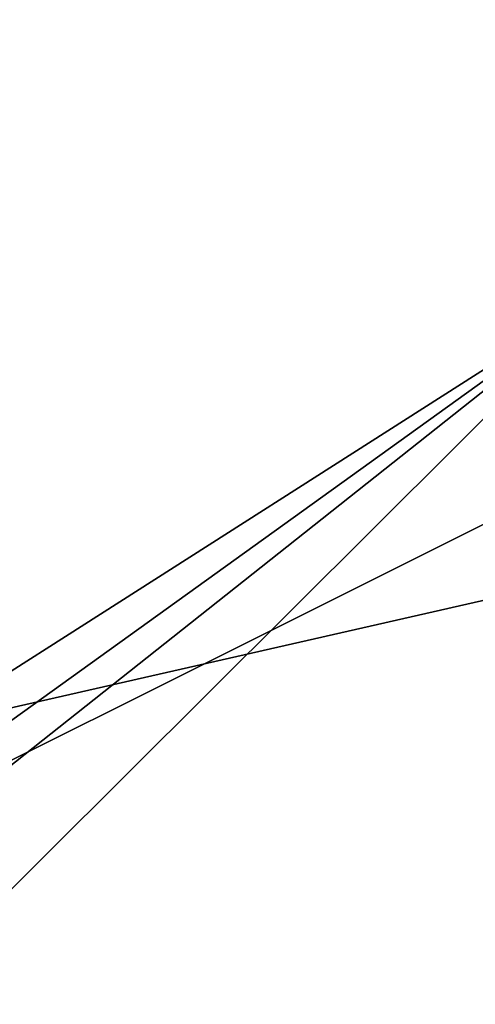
# Model space of a CAD drawing. Header units: inches. Extents: x 0 to 63.6, y -63.6 to 0.
# Tile 135 of 256: x 0.1096 to 0.1217, y -0.0529 to -0.0267. Entities that reach past the tile are written whole.
import ezdxf

# ---------------------------------------------------------------- set-up
doc = ezdxf.new("R2010")
doc.units = ezdxf.units.IN
doc.header["$LTSCALE"] = 0.03937
doc.header["$MEASUREMENT"] = 0
doc.layers.add('A-FURN-3-ST-BK', color=151, linetype='Continuous')

msp = doc.modelspace()

# ---------------------------------------------------------------- meshes
at = {"layer": 'A-FURN-3-ST-BK'}
mesh = msp.add_polyface(dxfattribs=at)
corners = [(0.104374, -0.201724, 32.840742), (0.173825, -0.178704, 32.866995), (0.173945, -0.100739, 32.779995), (0.104451, -0.129319, 32.759976), (0.174036, -0.041516, 32.666184), (0.10451, -0.074317, 32.654307), (0.174078, -0.014025, 32.540871), (0.104537, -0.048784, 32.537951), (0.12557, -0.033659, 32.5), (0.250986, -0.000495, 32.5), (0.250911, -0.038612, 32.691307), (0.173676, -0.27519, 32.932874), (0.250698, -0.146939, 32.853551), (0.073571, -0.074872, 32.535759), (0.033658, -0.125208, 32.5), (0.006295, -0.195888, 32.525591), (0, -0.250493, 32.5), (0.006293, -0.213101, 32.604057), (0.073551, -0.098932, 32.645395), (0.073509, -0.15076, 32.744959), (0.073454, -0.218984, 32.821057), (0.00629, -0.250183, 32.675321), (0.250986, -0.000495, 5.25), (0.12557, -0.033659, 5.25), (0.033658, -0.125208, 5.25), (0, -0.250493, 5.25), (0.036642, -0.135949, 5.187889), (0.106978, -0.045522, 5.244385), (0.162965, -0.032783, 5.163241), (0.250854, -0.033988, 5.125), (0.244173, -0.045305, 5.107298), (0.250493, -0.125494, 5.033494), (0.187877, -0.135709, 5.036774), (0.25, -0.250493, 5), (0.125, -0.250493, 5.033494), (0.098358, -0.121906, 5.098441), (0.033494, -0.250493, 5.125), (2.46066, -0.047589, 5.25), (2.505923, -0.174454, 5.033494), (2.50959, -0.087591, 32.691342), (2.46066, -0.047589, 32.5)]
mesh.append_faces([[corners[k] for k in face] for face in [(0, 1, 2, 3), (3, 2, 4, 5), (5, 4, 6, 7), (7, 6, 8), (8, 6, 9), (9, 6, 10), (10, 6, 4), (10, 4, 2), (11, 12, 1), (1, 12, 2), (12, 10, 2), (7, 8, 13), (13, 8, 14), (13, 14, 15), (15, 14, 16), (15, 17, 18, 13), (13, 18, 5, 7), (19, 20, 0, 3), (19, 3, 5, 18), (21, 19, 18, 17), (9, 22, 8), (8, 22, 23), (8, 23, 14), (14, 23, 24), (14, 24, 16), (16, 24, 25), (26, 25, 24), (26, 24, 27), (27, 24, 23), (27, 23, 28), (28, 23, 22), (28, 22, 29), (28, 29, 30), (30, 29, 31), (30, 31, 32), (32, 31, 33), (32, 34, 35), (35, 34, 36), (35, 36, 26), (35, 26, 27, 28), (35, 28, 30, 32), (37, 29, 22), (29, 38, 31), (9, 37, 22), (12, 39, 10), (10, 40, 9)]])

doc.saveas('drawing.dxf')
